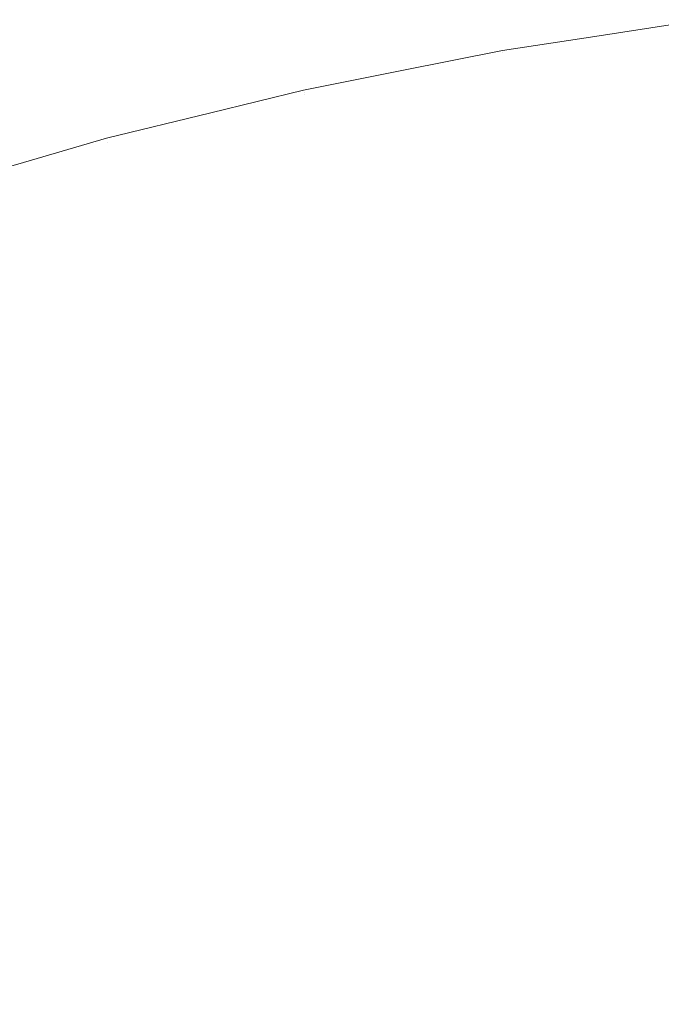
# Model space of a CAD drawing. Header units: centimetres. Extents: x -26.3 to 27.5, y 4.2 to 67.9.
# Tile 58 of 256: x -26.0143 to -26.0005, y 5.9782 to 5.9994. Entities that reach past the tile are written whole.
import ezdxf

# ---------------------------------------------------------------- set-up
doc = ezdxf.new("R2010")
doc.units = ezdxf.units.CM
doc.header["$LTSCALE"] = 2.54
doc.layers.add('Lucido design-1', color=7, linetype='Continuous')

# ---------------------------------------------------------------- blocks, each defined once
blk = doc.blocks.new('Gruppo-2-1')
at = {"color": 7, "linetype": 'Continuous', "lineweight": 9}
for points, invisible_edges in [([(-26.003894, 5.998646, -1111.111089), (-25.999584, 5.99931, -1111.111089), (-25.99959, 5.999356, -1111.114164), (-26.002011, 5.998984, -1111.114164)], 11), ([(-26.003894, 5.998646, -1147.211089), (-25.999584, 5.99931, -1147.211089), (-25.99959, 5.999356, -1147.214164), (-26.002011, 5.998984, -1147.214164)], 11), ([(-26.003857, 5.998436, -1111.106944), (-25.999556, 5.999098, -1111.106944), (-25.999584, 5.99931, -1111.111089), (-26.003894, 5.998646, -1111.111089)], 15), ([(-26.003857, 5.998436, -1147.206944), (-25.999556, 5.999098, -1147.206944), (-25.999584, 5.99931, -1147.211089), (-26.003894, 5.998646, -1147.211089)], 15), ([(-26.002011, 5.998984, -1111.714164), (-25.99959, 5.999356, -1111.714164), (-25.999578, 5.999262, -1111.718524), (-26.003886, 5.998599, -1111.718524)], 14), ([(-26.002011, 5.998984, -1147.814164), (-25.99959, 5.999356, -1147.814164), (-25.999578, 5.999262, -1147.818524), (-26.003886, 5.998599, -1147.818524)], 14), ([(-26.003886, 5.998599, -1111.718524), (-25.999578, 5.999262, -1111.718524), (-25.999543, 5.998998, -1111.722656), (-26.003839, 5.998337, -1111.722656)], 15), ([(-26.003886, 5.998599, -1147.818524), (-25.999578, 5.999262, -1147.818524), (-25.999543, 5.998998, -1147.822656), (-26.003839, 5.998337, -1147.822656)], 15), ([(-25.99959, 5.999356, -1111.714164), (-26.002011, 5.998984, -1111.714164), (-26.002011, 5.998984, -1111.114164), (-25.99959, 5.999356, -1111.114164)], 10), ([(-25.99959, 5.999356, -1147.814164), (-26.002011, 5.998984, -1147.814164), (-26.002011, 5.998984, -1147.214164), (-25.99959, 5.999356, -1147.214164)], 10), ([(-26.00379, 5.998056, -1111.102807), (-25.999506, 5.998715, -1111.102807), (-25.999556, 5.999098, -1111.106944), (-26.003857, 5.998436, -1111.106944)], 15), ([(-26.00379, 5.998056, -1147.202807), (-25.999506, 5.998715, -1147.202807), (-25.999556, 5.999098, -1147.206944), (-26.003857, 5.998436, -1147.206944)], 15), ([(-26.002011, 5.998984, -1111.114164), (-26.003902, 5.998693, -1111.114164), (-26.003894, 5.998646, -1111.111089)], 10), ([(-26.003902, 5.998693, -1111.114164), (-26.002011, 5.998984, -1111.114164), (-26.002011, 5.998984, -1111.714164), (-26.003902, 5.998693, -1111.714164)], 10), ([(-26.003886, 5.998599, -1111.718524), (-26.003902, 5.998693, -1111.714164), (-26.002011, 5.998984, -1111.714164)], 9), ([(-26.002011, 5.998984, -1147.214164), (-26.003902, 5.998693, -1147.214164), (-26.003894, 5.998646, -1147.211089)], 10), ([(-26.003902, 5.998693, -1147.214164), (-26.002011, 5.998984, -1147.214164), (-26.002011, 5.998984, -1147.814164), (-26.003902, 5.998693, -1147.814164)], 10), ([(-26.003886, 5.998599, -1147.818524), (-26.003902, 5.998693, -1147.814164), (-26.002011, 5.998984, -1147.814164)], 9), ([(-26.003839, 5.998337, -1111.722656), (-25.999543, 5.998998, -1111.722656), (-25.999486, 5.998565, -1111.726771), (-26.003764, 5.997907, -1111.726771)], 15), ([(-26.003839, 5.998337, -1147.822656), (-25.999543, 5.998998, -1147.822656), (-25.999486, 5.998565, -1147.826771), (-26.003764, 5.997907, -1147.826771)], 15), ([(-26.008171, 5.997795, -1111.111089), (-26.003894, 5.998646, -1111.111089), (-26.003902, 5.998693, -1111.114164), (-26.006108, 5.998254, -1111.114164)], 11), ([(-26.008171, 5.997795, -1147.211089), (-26.003894, 5.998646, -1147.211089), (-26.003902, 5.998693, -1147.214164), (-26.006108, 5.998254, -1147.214164)], 11), ([(-26.008125, 5.997587, -1111.106944), (-26.003857, 5.998436, -1111.106944), (-26.003894, 5.998646, -1111.111089), (-26.008171, 5.997795, -1111.111089)], 15), ([(-26.008125, 5.997587, -1147.206944), (-26.003857, 5.998436, -1147.206944), (-26.003894, 5.998646, -1147.211089), (-26.008171, 5.997795, -1147.211089)], 15), ([(-26.006108, 5.998254, -1111.714164), (-26.003902, 5.998693, -1111.714164), (-26.003886, 5.998599, -1111.718524), (-26.008161, 5.997749, -1111.718524)], 14), ([(-26.006108, 5.998254, -1147.814164), (-26.003902, 5.998693, -1147.814164), (-26.003886, 5.998599, -1147.818524), (-26.008161, 5.997749, -1147.818524)], 14), ([(-26.008161, 5.997749, -1111.718524), (-26.003886, 5.998599, -1111.718524), (-26.003839, 5.998337, -1111.722656), (-26.008103, 5.997489, -1111.722656)], 15), ([(-26.008161, 5.997749, -1147.818524), (-26.003886, 5.998599, -1147.818524), (-26.003839, 5.998337, -1147.822656), (-26.008103, 5.997489, -1147.822656)], 15), ([(-26.003902, 5.998693, -1111.714164), (-26.006108, 5.998254, -1111.714164), (-26.006108, 5.998254, -1111.114164), (-26.003902, 5.998693, -1111.114164)], 10), ([(-26.003902, 5.998693, -1147.814164), (-26.006108, 5.998254, -1147.814164), (-26.006108, 5.998254, -1147.214164), (-26.003902, 5.998693, -1147.214164)], 10), ([(-26.003693, 5.997506, -1111.098686), (-25.999433, 5.998162, -1111.098686), (-25.999506, 5.998715, -1111.102807), (-26.00379, 5.998056, -1111.102807)], 15), ([(-26.003693, 5.997506, -1147.198686), (-25.999433, 5.998162, -1147.198686), (-25.999506, 5.998715, -1147.202807), (-26.00379, 5.998056, -1147.202807)], 15), ([(-26.008041, 5.99721, -1111.102807), (-26.00379, 5.998056, -1111.102807), (-26.003857, 5.998436, -1111.106944), (-26.008125, 5.997587, -1111.106944)], 15), ([(-26.008041, 5.99721, -1147.202807), (-26.00379, 5.998056, -1147.202807), (-26.003857, 5.998436, -1147.206944), (-26.008125, 5.997587, -1147.206944)], 15), ([(-26.003764, 5.997907, -1111.726771), (-25.999486, 5.998565, -1111.726771), (-25.999407, 5.997965, -1111.73086), (-26.003658, 5.99731, -1111.73086)], 15), ([(-26.003764, 5.997907, -1147.826771), (-25.999486, 5.998565, -1147.826771), (-25.999407, 5.997965, -1147.83086), (-26.003658, 5.99731, -1147.83086)], 15), ([(-26.006108, 5.998254, -1111.114164), (-26.008181, 5.997842, -1111.114164), (-26.008171, 5.997795, -1111.111089)], 10), ([(-26.008181, 5.997842, -1111.114164), (-26.006108, 5.998254, -1111.114164), (-26.006108, 5.998254, -1111.714164), (-26.008181, 5.997842, -1111.714164)], 10), ([(-26.008161, 5.997749, -1111.718524), (-26.008181, 5.997842, -1111.714164), (-26.006108, 5.998254, -1111.714164)], 9), ([(-26.006108, 5.998254, -1147.214164), (-26.008181, 5.997842, -1147.214164), (-26.008171, 5.997795, -1147.211089)], 10), ([(-26.008181, 5.997842, -1147.214164), (-26.006108, 5.998254, -1147.214164), (-26.006108, 5.998254, -1147.814164), (-26.008181, 5.997842, -1147.814164)], 10), ([(-26.008161, 5.997749, -1147.818524), (-26.008181, 5.997842, -1147.814164), (-26.006108, 5.998254, -1147.814164)], 9), ([(-26.008103, 5.997489, -1111.722656), (-26.003839, 5.998337, -1111.722656), (-26.003764, 5.997907, -1111.726771), (-26.008009, 5.997063, -1111.726771)], 15), ([(-26.008103, 5.997489, -1147.822656), (-26.003839, 5.998337, -1147.822656), (-26.003764, 5.997907, -1147.826771), (-26.008009, 5.997063, -1147.826771)], 15), ([(-26.003566, 5.996788, -1111.094589), (-25.999337, 5.997438, -1111.094589), (-25.999433, 5.998162, -1111.098686), (-26.003693, 5.997506, -1111.098686)], 15), ([(-26.003566, 5.996788, -1147.194589), (-25.999337, 5.997438, -1147.194589), (-25.999433, 5.998162, -1147.198686), (-26.003693, 5.997506, -1147.198686)], 15), ([(-26.007921, 5.996665, -1111.098686), (-26.003693, 5.997506, -1111.098686), (-26.00379, 5.998056, -1111.102807), (-26.008041, 5.99721, -1111.102807)], 15), ([(-26.007921, 5.996665, -1147.198686), (-26.003693, 5.997506, -1147.198686), (-26.00379, 5.998056, -1147.202807), (-26.008041, 5.99721, -1147.202807)], 15), ([(-26.003658, 5.99731, -1111.73086), (-25.999407, 5.997965, -1111.73086), (-25.999306, 5.997198, -1111.734917), (-26.003524, 5.996549, -1111.734917)], 15), ([(-26.003658, 5.99731, -1147.83086), (-25.999407, 5.997965, -1147.83086), (-25.999306, 5.997198, -1147.834917), (-26.003524, 5.996549, -1147.834917)], 15), ([(-26.010174, 5.997354, -1111.114164), (-26.012419, 5.996805, -1111.114164), (-26.012407, 5.996759, -1111.111089), (-26.008171, 5.997795, -1111.111089)], 14), ([(-26.010174, 5.997354, -1147.214164), (-26.012419, 5.996805, -1147.214164), (-26.012407, 5.996759, -1147.211089), (-26.008171, 5.997795, -1147.211089)], 14), ([(-26.008161, 5.997749, -1111.718524), (-26.012395, 5.996713, -1111.718524), (-26.012419, 5.996805, -1111.714164), (-26.010174, 5.997354, -1111.714164)], 11), ([(-26.008161, 5.997749, -1147.818524), (-26.012395, 5.996713, -1147.818524), (-26.012419, 5.996805, -1147.814164), (-26.010174, 5.997354, -1147.814164)], 11), ([(-26.012352, 5.996552, -1111.106944), (-26.008125, 5.997587, -1111.106944), (-26.008171, 5.997795, -1111.111089), (-26.012407, 5.996759, -1111.111089)], 15), ([(-26.012352, 5.996552, -1147.206944), (-26.008125, 5.997587, -1147.206944), (-26.008171, 5.997795, -1147.211089), (-26.012407, 5.996759, -1147.211089)], 15), ([(-26.012395, 5.996713, -1111.718524), (-26.008161, 5.997749, -1111.718524), (-26.008103, 5.997489, -1111.722656), (-26.012326, 5.996456, -1111.722656)], 15), ([(-26.012395, 5.996713, -1147.818524), (-26.008161, 5.997749, -1147.818524), (-26.008103, 5.997489, -1147.822656), (-26.012326, 5.996456, -1147.822656)], 15), ([(-26.008171, 5.997795, -1111.111089), (-26.008181, 5.997842, -1111.114164), (-26.010174, 5.997354, -1111.114164)], 9), ([(-26.008181, 5.997842, -1111.714164), (-26.010174, 5.997354, -1111.714164), (-26.010174, 5.997354, -1111.114164), (-26.008181, 5.997842, -1111.114164)], 10), ([(-26.010174, 5.997354, -1111.714164), (-26.008181, 5.997842, -1111.714164), (-26.008161, 5.997749, -1111.718524)], 10), ([(-26.008171, 5.997795, -1147.211089), (-26.008181, 5.997842, -1147.214164), (-26.010174, 5.997354, -1147.214164)], 9), ([(-26.008181, 5.997842, -1147.814164), (-26.010174, 5.997354, -1147.814164), (-26.010174, 5.997354, -1147.214164), (-26.008181, 5.997842, -1147.214164)], 10), ([(-26.010174, 5.997354, -1147.814164), (-26.008181, 5.997842, -1147.814164), (-26.008161, 5.997749, -1147.818524)], 10), ([(-26.008009, 5.997063, -1111.726771), (-26.003764, 5.997907, -1111.726771), (-26.003658, 5.99731, -1111.73086), (-26.007878, 5.996471, -1111.73086)], 15), ([(-26.008009, 5.997063, -1147.826771), (-26.003764, 5.997907, -1147.826771), (-26.003658, 5.99731, -1147.83086), (-26.007878, 5.996471, -1147.83086)], 15), ([(-26.012252, 5.99618, -1111.102807), (-26.008041, 5.99721, -1111.102807), (-26.008125, 5.997587, -1111.106944), (-26.012352, 5.996552, -1111.106944)], 15), ([(-26.012252, 5.99618, -1147.202807), (-26.008041, 5.99721, -1147.202807), (-26.008125, 5.997587, -1147.206944), (-26.012352, 5.996552, -1147.206944)], 15), ([(-26.012419, 5.996805, -1111.114164), (-26.010174, 5.997354, -1111.114164), (-26.010174, 5.997354, -1111.714164), (-26.012419, 5.996805, -1111.714164)], 10), ([(-26.012419, 5.996805, -1147.214164), (-26.010174, 5.997354, -1147.214164), (-26.010174, 5.997354, -1147.814164), (-26.012419, 5.996805, -1147.814164)], 10), ([(-26.012326, 5.996456, -1111.722656), (-26.008103, 5.997489, -1111.722656), (-26.008009, 5.997063, -1111.726771), (-26.012213, 5.996034, -1111.726771)], 15), ([(-26.012326, 5.996456, -1147.822656), (-26.008103, 5.997489, -1147.822656), (-26.008009, 5.997063, -1147.826771), (-26.012213, 5.996034, -1147.826771)], 15), ([(-26.007763, 5.995953, -1111.094589), (-26.003566, 5.996788, -1111.094589), (-26.003693, 5.997506, -1111.098686), (-26.007921, 5.996665, -1111.098686)], 15), ([(-26.007763, 5.995953, -1147.194589), (-26.003566, 5.996788, -1147.194589), (-26.003693, 5.997506, -1147.198686), (-26.007921, 5.996665, -1147.198686)], 15), ([(-26.007878, 5.996471, -1111.73086), (-26.003658, 5.99731, -1111.73086), (-26.003524, 5.996549, -1111.734917), (-26.00771, 5.995716, -1111.734917)], 15), ([(-26.007878, 5.996471, -1147.83086), (-26.003658, 5.99731, -1147.83086), (-26.003524, 5.996549, -1147.834917), (-26.00771, 5.995716, -1147.834917)], 15), ([(-26.00341, 5.995901, -1111.090522), (-25.99922, 5.996546, -1111.090522), (-25.999337, 5.997438, -1111.094589), (-26.003566, 5.996788, -1111.094589)], 15), ([(-26.00341, 5.995901, -1147.190522), (-25.99922, 5.996546, -1147.190522), (-25.999337, 5.997438, -1147.194589), (-26.003566, 5.996788, -1147.194589)], 15), ([(-26.012107, 5.995641, -1111.098686), (-26.007921, 5.996665, -1111.098686), (-26.008041, 5.99721, -1111.102807), (-26.012252, 5.99618, -1111.102807)], 15), ([(-26.012107, 5.995641, -1147.198686), (-26.007921, 5.996665, -1147.198686), (-26.008041, 5.99721, -1147.202807), (-26.012252, 5.99618, -1147.202807)], 15), ([(-26.003524, 5.996549, -1111.734917), (-25.999306, 5.997198, -1111.734917), (-25.999183, 5.996266, -1111.738936), (-26.003361, 5.995623, -1111.738936)], 15), ([(-26.003524, 5.996549, -1147.834917), (-25.999306, 5.997198, -1147.834917), (-25.999183, 5.996266, -1147.838936), (-26.003361, 5.995623, -1147.838936)], 15), ([(-26.012213, 5.996034, -1111.726771), (-26.008009, 5.997063, -1111.726771), (-26.007878, 5.996471, -1111.73086), (-26.012056, 5.995449, -1111.73086)], 15), ([(-26.012213, 5.996034, -1147.826771), (-26.008009, 5.997063, -1147.826771), (-26.007878, 5.996471, -1147.83086), (-26.012056, 5.995449, -1147.83086)], 15), ([(-26.014203, 5.996285, -1111.114164), (-26.016608, 5.995584, -1111.114164), (-26.016594, 5.995539, -1111.111089), (-26.012407, 5.996759, -1111.111089)], 14), ([(-26.014203, 5.996285, -1147.214164), (-26.016608, 5.995584, -1147.214164), (-26.016594, 5.995539, -1147.211089), (-26.012407, 5.996759, -1147.211089)], 14), ([(-26.012395, 5.996713, -1111.718524), (-26.016579, 5.995493, -1111.718524), (-26.016608, 5.995584, -1111.714164), (-26.014203, 5.996285, -1111.714164)], 11), ([(-26.012395, 5.996713, -1147.818524), (-26.016579, 5.995493, -1147.818524), (-26.016608, 5.995584, -1147.814164), (-26.014203, 5.996285, -1147.814164)], 11), ([(-26.016529, 5.995335, -1111.106944), (-26.012352, 5.996552, -1111.106944), (-26.012407, 5.996759, -1111.111089), (-26.016594, 5.995539, -1111.111089)], 15), ([(-26.016529, 5.995335, -1147.206944), (-26.012352, 5.996552, -1147.206944), (-26.012407, 5.996759, -1147.211089), (-26.016594, 5.995539, -1147.211089)], 15), ([(-26.016579, 5.995493, -1111.718524), (-26.012395, 5.996713, -1111.718524), (-26.012326, 5.996456, -1111.722656), (-26.016499, 5.995239, -1111.722656)], 15), ([(-26.016579, 5.995493, -1147.818524), (-26.012395, 5.996713, -1147.818524), (-26.012326, 5.996456, -1147.822656), (-26.016499, 5.995239, -1147.822656)], 15), ([(-26.012407, 5.996759, -1111.111089), (-26.012419, 5.996805, -1111.114164), (-26.014203, 5.996285, -1111.114164)], 9), ([(-26.012419, 5.996805, -1111.714164), (-26.014203, 5.996285, -1111.714164), (-26.014203, 5.996285, -1111.114164), (-26.012419, 5.996805, -1111.114164)], 10), ([(-26.014203, 5.996285, -1111.714164), (-26.012419, 5.996805, -1111.714164), (-26.012395, 5.996713, -1111.718524)], 10), ([(-26.012407, 5.996759, -1147.211089), (-26.012419, 5.996805, -1147.214164), (-26.014203, 5.996285, -1147.214164)], 9), ([(-26.012419, 5.996805, -1147.814164), (-26.014203, 5.996285, -1147.814164), (-26.014203, 5.996285, -1147.214164), (-26.012419, 5.996805, -1147.214164)], 10), ([(-26.014203, 5.996285, -1147.814164), (-26.012419, 5.996805, -1147.814164), (-26.012395, 5.996713, -1147.818524)], 10), ([(-26.007568, 5.995074, -1111.090522), (-26.00341, 5.995901, -1111.090522), (-26.003566, 5.996788, -1111.094589), (-26.007763, 5.995953, -1111.094589)], 15), ([(-26.007568, 5.995074, -1147.190522), (-26.00341, 5.995901, -1147.190522), (-26.003566, 5.996788, -1147.194589), (-26.007763, 5.995953, -1147.194589)], 15), ([(-26.016413, 5.994967, -1111.102807), (-26.012252, 5.99618, -1111.102807), (-26.012352, 5.996552, -1111.106944), (-26.016529, 5.995335, -1111.106944)], 15), ([(-26.016413, 5.994967, -1147.202807), (-26.012252, 5.99618, -1147.202807), (-26.012352, 5.996552, -1147.206944), (-26.016529, 5.995335, -1147.206944)], 15), ([(-26.011919, 5.994936, -1111.094589), (-26.007763, 5.995953, -1111.094589), (-26.007921, 5.996665, -1111.098686), (-26.012107, 5.995641, -1111.098686)], 15), ([(-26.011919, 5.994936, -1147.194589), (-26.007763, 5.995953, -1147.194589), (-26.007921, 5.996665, -1147.198686), (-26.012107, 5.995641, -1147.198686)], 15), ([(-26.012056, 5.995449, -1111.73086), (-26.007878, 5.996471, -1111.73086), (-26.00771, 5.995716, -1111.734917), (-26.011856, 5.994702, -1111.734917)], 15), ([(-26.012056, 5.995449, -1147.83086), (-26.007878, 5.996471, -1147.83086), (-26.00771, 5.995716, -1147.834917), (-26.011856, 5.994702, -1147.834917)], 15), ([(-26.00771, 5.995716, -1111.734917), (-26.003524, 5.996549, -1111.734917), (-26.003361, 5.995623, -1111.738936), (-26.007507, 5.994799, -1111.738936)], 15), ([(-26.00771, 5.995716, -1147.834917), (-26.003524, 5.996549, -1147.834917), (-26.003361, 5.995623, -1147.838936), (-26.007507, 5.994799, -1147.838936)], 15), ([(-26.003224, 5.994847, -1111.086492), (-25.99908, 5.995485, -1111.086492), (-25.99922, 5.996546, -1111.090522), (-26.00341, 5.995901, -1111.090522)], 15), ([(-26.003224, 5.994847, -1147.186492), (-25.99908, 5.995485, -1147.186492), (-25.99922, 5.996546, -1147.190522), (-26.00341, 5.995901, -1147.190522)], 15), ([(-26.016608, 5.995584, -1111.114164), (-26.014203, 5.996285, -1111.114164), (-26.014203, 5.996285, -1111.714164), (-26.016608, 5.995584, -1111.714164)], 10), ([(-26.016608, 5.995584, -1147.214164), (-26.014203, 5.996285, -1147.214164), (-26.014203, 5.996285, -1147.814164), (-26.016608, 5.995584, -1147.814164)], 10), ([(-26.016499, 5.995239, -1111.722656), (-26.012326, 5.996456, -1111.722656), (-26.012213, 5.996034, -1111.726771), (-26.016368, 5.994823, -1111.726771)], 15), ([(-26.016499, 5.995239, -1147.822656), (-26.012326, 5.996456, -1147.822656), (-26.012213, 5.996034, -1147.826771), (-26.016368, 5.994823, -1147.826771)], 15), ([(-26.003361, 5.995623, -1111.738936), (-25.999183, 5.996266, -1111.738936), (-25.999039, 5.995172, -1111.742909), (-26.003169, 5.994537, -1111.742909)], 15), ([(-26.003361, 5.995623, -1147.838936), (-25.999183, 5.996266, -1147.838936), (-25.999039, 5.995172, -1147.842909), (-26.003169, 5.994537, -1147.842909)], 15), ([(-26.016246, 5.994434, -1111.098686), (-26.012107, 5.995641, -1111.098686), (-26.012252, 5.99618, -1111.102807), (-26.016413, 5.994967, -1111.102807)], 15), ([(-26.016246, 5.994434, -1147.198686), (-26.012107, 5.995641, -1147.198686), (-26.012252, 5.99618, -1147.202807), (-26.016413, 5.994967, -1147.202807)], 15), ([(-26.016368, 5.994823, -1111.726771), (-26.012213, 5.996034, -1111.726771), (-26.012056, 5.995449, -1111.73086), (-26.016186, 5.994245, -1111.73086)], 15), ([(-26.016368, 5.994823, -1147.826771), (-26.012213, 5.996034, -1147.826771), (-26.012056, 5.995449, -1147.83086), (-26.016186, 5.994245, -1147.83086)], 15), ([(-26.011686, 5.994066, -1111.090522), (-26.007568, 5.995074, -1111.090522), (-26.007763, 5.995953, -1111.094589), (-26.011919, 5.994936, -1111.094589)], 15), ([(-26.011686, 5.994066, -1147.190522), (-26.007568, 5.995074, -1147.190522), (-26.007763, 5.995953, -1147.194589), (-26.011919, 5.994936, -1147.194589)], 15), ([(-26.007336, 5.994029, -1111.086492), (-26.003224, 5.994847, -1111.086492), (-26.00341, 5.995901, -1111.090522), (-26.007568, 5.995074, -1111.090522)], 15), ([(-26.007336, 5.994029, -1147.186492), (-26.003224, 5.994847, -1147.186492), (-26.00341, 5.995901, -1147.190522), (-26.007568, 5.995074, -1147.190522)], 15), ([(-26.016026, 5.993739, -1111.094589), (-26.011919, 5.994936, -1111.094589), (-26.012107, 5.995641, -1111.098686), (-26.016246, 5.994434, -1111.098686)], 15), ([(-26.016026, 5.993739, -1147.194589), (-26.011919, 5.994936, -1147.194589), (-26.012107, 5.995641, -1147.198686), (-26.016246, 5.994434, -1147.198686)], 15), ([(-26.011856, 5.994702, -1111.734917), (-26.00771, 5.995716, -1111.734917), (-26.007507, 5.994799, -1111.738936), (-26.011613, 5.993794, -1111.738936)], 15), ([(-26.011856, 5.994702, -1147.834917), (-26.00771, 5.995716, -1147.834917), (-26.007507, 5.994799, -1147.838936), (-26.011613, 5.993794, -1147.838936)], 15), ([(-26.007507, 5.994799, -1111.738936), (-26.003361, 5.995623, -1111.738936), (-26.003169, 5.994537, -1111.742909), (-26.007268, 5.993721, -1111.742909)], 15), ([(-26.007507, 5.994799, -1147.838936), (-26.003361, 5.995623, -1147.838936), (-26.003169, 5.994537, -1147.842909), (-26.007268, 5.993721, -1147.842909)], 15), ([(-26.016186, 5.994245, -1111.73086), (-26.012056, 5.995449, -1111.73086), (-26.011856, 5.994702, -1111.734917), (-26.015953, 5.993507, -1111.734917)], 15), ([(-26.016186, 5.994245, -1147.83086), (-26.012056, 5.995449, -1147.83086), (-26.011856, 5.994702, -1147.834917), (-26.015953, 5.993507, -1147.834917)], 15), ([(-26.003009, 5.993628, -1111.082507), (-25.998919, 5.994258, -1111.082507), (-25.99908, 5.995485, -1111.086492), (-26.003224, 5.994847, -1111.086492)], 15), ([(-26.003009, 5.993628, -1147.182507), (-25.998919, 5.994258, -1147.182507), (-25.99908, 5.995485, -1147.186492), (-26.003224, 5.994847, -1147.186492)], 15), ([(-26.011409, 5.993033, -1111.086492), (-26.007336, 5.994029, -1111.086492), (-26.007568, 5.995074, -1111.090522), (-26.011686, 5.994066, -1111.090522)], 15), ([(-26.011409, 5.993033, -1147.186492), (-26.007336, 5.994029, -1147.186492), (-26.007568, 5.995074, -1147.190522), (-26.011686, 5.994066, -1147.190522)], 15), ([(-26.003169, 5.994537, -1111.742909), (-25.999039, 5.995172, -1111.742909), (-25.998874, 5.993918, -1111.746829), (-26.00295, 5.993291, -1111.746829)], 15), ([(-26.003169, 5.994537, -1147.842909), (-25.999039, 5.995172, -1147.842909), (-25.998874, 5.993918, -1147.846829), (-26.00295, 5.993291, -1147.846829)], 15), ([(-26.015755, 5.99288, -1111.090522), (-26.011686, 5.994066, -1111.090522), (-26.011919, 5.994936, -1111.094589), (-26.016026, 5.993739, -1111.094589)], 15), ([(-26.015755, 5.99288, -1147.190522), (-26.011686, 5.994066, -1147.190522), (-26.011919, 5.994936, -1147.194589), (-26.016026, 5.993739, -1147.194589)], 15), ([(-26.011613, 5.993794, -1111.738936), (-26.007507, 5.994799, -1111.738936), (-26.007268, 5.993721, -1111.742909), (-26.011327, 5.992728, -1111.742909)], 15), ([(-26.011613, 5.993794, -1147.838936), (-26.007507, 5.994799, -1147.838936), (-26.007268, 5.993721, -1147.842909), (-26.011327, 5.992728, -1147.842909)], 15), ([(-26.007068, 5.992821, -1111.082507), (-26.003009, 5.993628, -1111.082507), (-26.003224, 5.994847, -1111.086492), (-26.007336, 5.994029, -1111.086492)], 15), ([(-26.007068, 5.992821, -1147.182507), (-26.003009, 5.993628, -1147.182507), (-26.003224, 5.994847, -1147.186492), (-26.007336, 5.994029, -1147.186492)], 15), ([(-26.015953, 5.993507, -1111.734917), (-26.011856, 5.994702, -1111.734917), (-26.011613, 5.993794, -1111.738936), (-26.015671, 5.992611, -1111.738936)], 15), ([(-26.015953, 5.993507, -1147.834917), (-26.011856, 5.994702, -1147.834917), (-26.011613, 5.993794, -1147.838936), (-26.015671, 5.992611, -1147.838936)], 15), ([(-26.007268, 5.993721, -1111.742909), (-26.003169, 5.994537, -1111.742909), (-26.00295, 5.993291, -1111.746829), (-26.006994, 5.992486, -1111.746829)], 15), ([(-26.007268, 5.993721, -1147.842909), (-26.003169, 5.994537, -1147.842909), (-26.00295, 5.993291, -1147.846829), (-26.006994, 5.992486, -1147.846829)], 15), ([(-26.002765, 5.992245, -1111.078574), (-25.998735, 5.992865, -1111.078574), (-25.998919, 5.994258, -1111.082507), (-26.003009, 5.993628, -1111.082507)], 15), ([(-26.002765, 5.992245, -1147.178574), (-25.998735, 5.992865, -1147.178574), (-25.998919, 5.994258, -1147.182507), (-26.003009, 5.993628, -1147.182507)], 15), ([(-26.015434, 5.99186, -1111.086492), (-26.011409, 5.993033, -1111.086492), (-26.011686, 5.994066, -1111.090522), (-26.015755, 5.99288, -1111.090522)], 15), ([(-26.015434, 5.99186, -1147.186492), (-26.011409, 5.993033, -1147.186492), (-26.011686, 5.994066, -1147.190522), (-26.015755, 5.99288, -1147.190522)], 15), ([(-26.011088, 5.991837, -1111.082507), (-26.007068, 5.992821, -1111.082507), (-26.007336, 5.994029, -1111.086492), (-26.011409, 5.993033, -1111.086492)], 15), ([(-26.011088, 5.991837, -1147.182507), (-26.007068, 5.992821, -1147.182507), (-26.007336, 5.994029, -1147.186492), (-26.011409, 5.993033, -1147.186492)], 15), ([(-26.00295, 5.993291, -1111.746829), (-25.998874, 5.993918, -1111.746829), (-25.998688, 5.992506, -1111.750691), (-26.002702, 5.991888, -1111.750691)], 15), ([(-26.00295, 5.993291, -1147.846829), (-25.998874, 5.993918, -1147.846829), (-25.998688, 5.992506, -1147.850691), (-26.002702, 5.991888, -1147.850691)], 15), ([(-26.015671, 5.992611, -1111.738936), (-26.011613, 5.993794, -1111.738936), (-26.011327, 5.992728, -1111.742909), (-26.015339, 5.991559, -1111.742909)], 15), ([(-26.015671, 5.992611, -1147.838936), (-26.011613, 5.993794, -1147.838936), (-26.011327, 5.992728, -1147.842909), (-26.015339, 5.991559, -1147.842909)], 15), ([(-26.011327, 5.992728, -1111.742909), (-26.007268, 5.993721, -1111.742909), (-26.006994, 5.992486, -1111.746829), (-26.011, 5.991506, -1111.746829)], 15), ([(-26.011327, 5.992728, -1147.842909), (-26.007268, 5.993721, -1147.842909), (-26.006994, 5.992486, -1147.846829), (-26.011, 5.991506, -1147.846829)], 15), ([(-26.006764, 5.991449, -1111.078574), (-26.002765, 5.992245, -1111.078574), (-26.003009, 5.993628, -1111.082507), (-26.007068, 5.992821, -1111.082507)], 15), ([(-26.006764, 5.991449, -1147.178574), (-26.002765, 5.992245, -1147.178574), (-26.003009, 5.993628, -1147.182507), (-26.007068, 5.992821, -1147.182507)], 15), ([(-26.006994, 5.992486, -1111.746829), (-26.00295, 5.993291, -1111.746829), (-26.002702, 5.991888, -1111.750691), (-26.006686, 5.991096, -1111.750691)], 15), ([(-26.006994, 5.992486, -1147.846829), (-26.00295, 5.993291, -1147.846829), (-26.002702, 5.991888, -1147.850691), (-26.006686, 5.991096, -1147.850691)], 15), ([(-26.015061, 5.990679, -1111.082507), (-26.011088, 5.991837, -1111.082507), (-26.011409, 5.993033, -1111.086492), (-26.015434, 5.99186, -1111.086492)], 15), ([(-26.015061, 5.990679, -1147.182507), (-26.011088, 5.991837, -1147.182507), (-26.011409, 5.993033, -1147.186492), (-26.015434, 5.99186, -1147.186492)], 15), ([(-26.002493, 5.990699, -1111.074699), (-25.998531, 5.991309, -1111.074699), (-25.998735, 5.992865, -1111.078574), (-26.002765, 5.992245, -1111.078574)], 15), ([(-26.002493, 5.990699, -1147.174699), (-25.998531, 5.991309, -1147.174699), (-25.998735, 5.992865, -1147.178574), (-26.002765, 5.992245, -1147.178574)], 15), ([(-26.015339, 5.991559, -1111.742909), (-26.011327, 5.992728, -1111.742909), (-26.011, 5.991506, -1111.746829), (-26.014958, 5.990352, -1111.746829)], 15), ([(-26.015339, 5.991559, -1147.842909), (-26.011327, 5.992728, -1147.842909), (-26.011, 5.991506, -1147.846829), (-26.014958, 5.990352, -1147.846829)], 15), ([(-26.010725, 5.99048, -1111.078574), (-26.006764, 5.991449, -1111.078574), (-26.007068, 5.992821, -1111.082507), (-26.011088, 5.991837, -1111.082507)], 15), ([(-26.010725, 5.99048, -1147.178574), (-26.006764, 5.991449, -1147.178574), (-26.007068, 5.992821, -1147.182507), (-26.011088, 5.991837, -1147.182507)], 15), ([(-26.011, 5.991506, -1111.746829), (-26.006994, 5.992486, -1111.746829), (-26.006686, 5.991096, -1111.750691), (-26.010631, 5.99013, -1111.750691)], 15), ([(-26.011, 5.991506, -1147.846829), (-26.006994, 5.992486, -1147.846829), (-26.006686, 5.991096, -1147.850691), (-26.010631, 5.99013, -1147.850691)], 15), ([(-26.002702, 5.991888, -1111.750691), (-25.998688, 5.992506, -1111.750691), (-25.998482, 5.990939, -1111.754488), (-26.002428, 5.990331, -1111.754488)], 15), ([(-26.002702, 5.991888, -1147.850691), (-25.998688, 5.992506, -1147.850691), (-25.998482, 5.990939, -1147.854488), (-26.002428, 5.990331, -1147.854488)], 15), ([(-26.006425, 5.989917, -1111.074699), (-26.002493, 5.990699, -1111.074699), (-26.002765, 5.992245, -1111.078574), (-26.006764, 5.991449, -1111.078574)], 15), ([(-26.006425, 5.989917, -1147.174699), (-26.002493, 5.990699, -1147.174699), (-26.002765, 5.992245, -1147.178574), (-26.006764, 5.991449, -1147.178574)], 15), ([(-26.014639, 5.989339, -1111.078574), (-26.010725, 5.99048, -1111.078574), (-26.011088, 5.991837, -1111.082507), (-26.015061, 5.990679, -1111.082507)], 15), ([(-26.014639, 5.989339, -1147.178574), (-26.010725, 5.99048, -1147.178574), (-26.011088, 5.991837, -1147.182507), (-26.015061, 5.990679, -1147.182507)], 15), ([(-26.006686, 5.991096, -1111.750691), (-26.002702, 5.991888, -1111.750691), (-26.002428, 5.990331, -1111.754488), (-26.006344, 5.989552, -1111.754488)], 15), ([(-26.006686, 5.991096, -1147.850691), (-26.002702, 5.991888, -1147.850691), (-26.002428, 5.990331, -1147.854488), (-26.006344, 5.989552, -1147.854488)], 15), ([(-26.014958, 5.990352, -1111.746829), (-26.011, 5.991506, -1111.746829), (-26.010631, 5.99013, -1111.750691), (-26.01453, 5.988994, -1111.750691)], 15), ([(-26.014958, 5.990352, -1147.846829), (-26.011, 5.991506, -1147.846829), (-26.010631, 5.99013, -1147.850691), (-26.01453, 5.988994, -1147.850691)], 15), ([(-26.010318, 5.988964, -1111.074699), (-26.006425, 5.989917, -1111.074699), (-26.006764, 5.991449, -1111.078574), (-26.010725, 5.99048, -1111.078574)], 15), ([(-26.010318, 5.988964, -1147.174699), (-26.006425, 5.989917, -1147.174699), (-26.006764, 5.991449, -1147.178574), (-26.010725, 5.99048, -1147.178574)], 15), ([(-26.002192, 5.988994, -1111.07089), (-25.998305, 5.989592, -1111.07089), (-25.998531, 5.991309, -1111.074699), (-26.002493, 5.990699, -1111.074699)], 15), ([(-26.002192, 5.988994, -1147.17089), (-25.998305, 5.989592, -1147.17089), (-25.998531, 5.991309, -1147.174699), (-26.002493, 5.990699, -1147.174699)], 15), ([(-26.010631, 5.99013, -1111.750691), (-26.006686, 5.991096, -1111.750691), (-26.006344, 5.989552, -1111.754488), (-26.010222, 5.988603, -1111.754488)], 15), ([(-26.010631, 5.99013, -1147.850691), (-26.006686, 5.991096, -1147.850691), (-26.006344, 5.989552, -1147.854488), (-26.010222, 5.988603, -1147.854488)], 15), ([(-26.002428, 5.990331, -1111.754488), (-25.998482, 5.990939, -1111.754488), (-25.998255, 5.98922, -1111.758213), (-26.002127, 5.988624, -1111.758213)], 15), ([(-26.002428, 5.990331, -1147.854488), (-25.998482, 5.990939, -1147.854488), (-25.998255, 5.98922, -1147.858213), (-26.002127, 5.988624, -1147.858213)], 15), ([(-26.00605, 5.988227, -1111.07089), (-26.002192, 5.988994, -1111.07089), (-26.002493, 5.990699, -1111.074699), (-26.006425, 5.989917, -1111.074699)], 15), ([(-26.00605, 5.988227, -1147.17089), (-26.002192, 5.988994, -1147.17089), (-26.002493, 5.990699, -1147.174699), (-26.006425, 5.989917, -1147.174699)], 15), ([(-26.014167, 5.987843, -1111.074699), (-26.010318, 5.988964, -1111.074699), (-26.010725, 5.99048, -1111.078574), (-26.014639, 5.989339, -1111.078574)], 15), ([(-26.014167, 5.987843, -1147.174699), (-26.010318, 5.988964, -1147.174699), (-26.010725, 5.99048, -1147.178574), (-26.014639, 5.989339, -1147.178574)], 15), ([(-26.006344, 5.989552, -1111.754488), (-26.002428, 5.990331, -1111.754488), (-26.002127, 5.988624, -1111.758213), (-26.005968, 5.98786, -1111.758213)], 15), ([(-26.006344, 5.989552, -1147.854488), (-26.002428, 5.990331, -1147.854488), (-26.002127, 5.988624, -1147.858213), (-26.005968, 5.98786, -1147.858213)], 15), ([(-26.01453, 5.988994, -1111.750691), (-26.010631, 5.99013, -1111.750691), (-26.010222, 5.988603, -1111.754488), (-26.014055, 5.987486, -1111.754488)], 15), ([(-26.01453, 5.988994, -1147.850691), (-26.010631, 5.99013, -1147.850691), (-26.010222, 5.988603, -1147.854488), (-26.014055, 5.987486, -1147.854488)], 15), ([(-26.00987, 5.987292, -1111.07089), (-26.00605, 5.988227, -1111.07089), (-26.006425, 5.989917, -1111.074699), (-26.010318, 5.988964, -1111.074699)], 15), ([(-26.00987, 5.987292, -1147.17089), (-26.00605, 5.988227, -1147.17089), (-26.006425, 5.989917, -1147.174699), (-26.010318, 5.988964, -1147.174699)], 15), ([(-26.010222, 5.988603, -1111.754488), (-26.006344, 5.989552, -1111.754488), (-26.005968, 5.98786, -1111.758213), (-26.009773, 5.986929, -1111.758213)], 15), ([(-26.010222, 5.988603, -1147.854488), (-26.006344, 5.989552, -1147.854488), (-26.005968, 5.98786, -1147.858213), (-26.009773, 5.986929, -1147.858213)], 15), ([(-26.001864, 5.987132, -1111.067152), (-25.998058, 5.987717, -1111.067152), (-25.998305, 5.989592, -1111.07089), (-26.002192, 5.988994, -1111.07089)], 15), ([(-26.001864, 5.987132, -1147.167152), (-25.998058, 5.987717, -1147.167152), (-25.998305, 5.989592, -1147.17089), (-26.002192, 5.988994, -1147.17089)], 15), ([(-26.017963, 5.986554, -1111.074699), (-26.014167, 5.987843, -1111.074699), (-26.014639, 5.989339, -1111.078574), (-26.0185, 5.988028, -1111.078574)], 15), ([(-26.017963, 5.986554, -1147.174699), (-26.014167, 5.987843, -1147.174699), (-26.014639, 5.989339, -1147.178574), (-26.0185, 5.988028, -1147.178574)], 15), ([(-26.002127, 5.988624, -1111.758213), (-25.998255, 5.98922, -1111.758213), (-25.99801, 5.987352, -1111.761861), (-26.0018, 5.986769, -1111.761861)], 15), ([(-26.002127, 5.988624, -1147.858213), (-25.998255, 5.98922, -1147.858213), (-25.99801, 5.987352, -1147.861861), (-26.0018, 5.986769, -1147.861861)], 15), ([(-26.018376, 5.987688, -1111.750691), (-26.01453, 5.988994, -1111.750691), (-26.014055, 5.987486, -1111.754488), (-26.017835, 5.986203, -1111.754488)], 15), ([(-26.018376, 5.987688, -1147.850691), (-26.01453, 5.988994, -1147.850691), (-26.014055, 5.987486, -1147.854488), (-26.017835, 5.986203, -1147.854488)], 15), ([(-26.013647, 5.986191, -1111.07089), (-26.00987, 5.987292, -1111.07089), (-26.010318, 5.988964, -1111.074699), (-26.014167, 5.987843, -1111.074699)], 15), ([(-26.013647, 5.986191, -1147.17089), (-26.00987, 5.987292, -1147.17089), (-26.010318, 5.988964, -1147.174699), (-26.014167, 5.987843, -1147.174699)], 15), ([(-26.00564, 5.98638, -1111.067152), (-26.001864, 5.987132, -1111.067152), (-26.002192, 5.988994, -1111.07089), (-26.00605, 5.988227, -1111.07089)], 15), ([(-26.00564, 5.98638, -1147.167152), (-26.001864, 5.987132, -1147.167152), (-26.002192, 5.988994, -1147.17089), (-26.00605, 5.988227, -1147.17089)], 15), ([(-26.005968, 5.98786, -1111.758213), (-26.002127, 5.988624, -1111.758213), (-26.0018, 5.986769, -1111.761861), (-26.005561, 5.986021, -1111.761861)], 15), ([(-26.005968, 5.98786, -1147.858213), (-26.002127, 5.988624, -1147.858213), (-26.0018, 5.986769, -1147.861861), (-26.005561, 5.986021, -1147.861861)], 15), ([(-26.014055, 5.987486, -1111.754488), (-26.010222, 5.988603, -1111.754488), (-26.009773, 5.986929, -1111.758213), (-26.013533, 5.985833, -1111.758213)], 15), ([(-26.014055, 5.987486, -1147.854488), (-26.010222, 5.988603, -1147.854488), (-26.009773, 5.986929, -1147.858213), (-26.013533, 5.985833, -1147.858213)], 15), ([(-26.009381, 5.985465, -1111.067152), (-26.00564, 5.98638, -1111.067152), (-26.00605, 5.988227, -1111.07089), (-26.00987, 5.987292, -1111.07089)], 15), ([(-26.009381, 5.985465, -1147.167152), (-26.00564, 5.98638, -1147.167152), (-26.00605, 5.988227, -1147.17089), (-26.00987, 5.987292, -1147.17089)], 15), ([(-26.017371, 5.984927, -1111.07089), (-26.013647, 5.986191, -1111.07089), (-26.014167, 5.987843, -1111.074699), (-26.017963, 5.986554, -1111.074699)], 15), ([(-26.017371, 5.984927, -1147.17089), (-26.013647, 5.986191, -1147.17089), (-26.014167, 5.987843, -1147.174699), (-26.017963, 5.986554, -1147.174699)], 15), ([(-26.009773, 5.986929, -1111.758213), (-26.005968, 5.98786, -1111.758213), (-26.005561, 5.986021, -1111.761861), (-26.009286, 5.985109, -1111.761861)], 15), ([(-26.009773, 5.986929, -1147.858213), (-26.005968, 5.98786, -1147.858213), (-26.005561, 5.986021, -1147.861861), (-26.009286, 5.985109, -1147.861861)], 15), ([(-26.001508, 5.985115, -1111.063494), (-25.99779, 5.985687, -1111.063494), (-25.998058, 5.987717, -1111.067152), (-26.001864, 5.987132, -1111.067152)], 15), ([(-26.001508, 5.985115, -1147.163494), (-25.99779, 5.985687, -1147.163494), (-25.998058, 5.987717, -1147.167152), (-26.001864, 5.987132, -1147.167152)], 15), ([(-26.017835, 5.986203, -1111.754488), (-26.014055, 5.987486, -1111.754488), (-26.013533, 5.985833, -1111.758213), (-26.017243, 5.984574, -1111.758213)], 15), ([(-26.017835, 5.986203, -1147.854488), (-26.014055, 5.987486, -1147.854488), (-26.013533, 5.985833, -1147.858213), (-26.017243, 5.984574, -1147.858213)], 15), ([(-26.0018, 5.986769, -1111.761861), (-25.99801, 5.987352, -1111.761861), (-25.997745, 5.98534, -1111.765425), (-26.001447, 5.98477, -1111.765425)], 15), ([(-26.0018, 5.986769, -1147.861861), (-25.99801, 5.987352, -1147.861861), (-25.997745, 5.98534, -1147.865425), (-26.001447, 5.98477, -1147.865425)], 15), ([(-26.013078, 5.984388, -1111.067152), (-26.009381, 5.985465, -1111.067152), (-26.00987, 5.987292, -1111.07089), (-26.013647, 5.986191, -1111.07089)], 15), ([(-26.013078, 5.984388, -1147.167152), (-26.009381, 5.985465, -1147.167152), (-26.00987, 5.987292, -1147.17089), (-26.013647, 5.986191, -1147.17089)], 15), ([(-26.013533, 5.985833, -1111.758213), (-26.009773, 5.986929, -1111.758213), (-26.009286, 5.985109, -1111.761861), (-26.012967, 5.984036, -1111.761861)], 15), ([(-26.013533, 5.985833, -1147.858213), (-26.009773, 5.986929, -1147.858213), (-26.009286, 5.985109, -1147.861861), (-26.012967, 5.984036, -1147.861861)], 15), ([(-26.005197, 5.984381, -1111.063494), (-26.001508, 5.985115, -1111.063494), (-26.001864, 5.987132, -1111.067152), (-26.00564, 5.98638, -1111.067152)], 15), ([(-26.005197, 5.984381, -1147.163494), (-26.001508, 5.985115, -1147.163494), (-26.001864, 5.987132, -1147.167152), (-26.00564, 5.98638, -1147.167152)], 15), ([(-26.005561, 5.986021, -1111.761861), (-26.0018, 5.986769, -1111.761861), (-26.001447, 5.98477, -1111.765425), (-26.005121, 5.984039, -1111.765425)], 15), ([(-26.005561, 5.986021, -1147.861861), (-26.0018, 5.986769, -1147.861861), (-26.001447, 5.98477, -1147.865425), (-26.005121, 5.984039, -1147.865425)], 15), ([(-26.008851, 5.983487, -1111.063494), (-26.005197, 5.984381, -1111.063494), (-26.00564, 5.98638, -1111.067152), (-26.009381, 5.985465, -1111.067152)], 15), ([(-26.008851, 5.983487, -1147.163494), (-26.005197, 5.984381, -1147.163494), (-26.00564, 5.98638, -1147.167152), (-26.009381, 5.985465, -1147.167152)], 15), ([(-26.016724, 5.98315, -1111.067152), (-26.013078, 5.984388, -1111.067152), (-26.013647, 5.986191, -1111.07089), (-26.017371, 5.984927, -1111.07089)], 15), ([(-26.016724, 5.98315, -1147.167152), (-26.013078, 5.984388, -1147.167152), (-26.013647, 5.986191, -1147.17089), (-26.017371, 5.984927, -1147.17089)], 15), ([(-26.009286, 5.985109, -1111.761861), (-26.005561, 5.986021, -1111.761861), (-26.005121, 5.984039, -1111.765425), (-26.00876, 5.983148, -1111.765425)], 15), ([(-26.009286, 5.985109, -1147.861861), (-26.005561, 5.986021, -1147.861861), (-26.005121, 5.984039, -1147.865425), (-26.00876, 5.983148, -1147.865425)], 15), ([(-26.017243, 5.984574, -1111.758213), (-26.013533, 5.985833, -1111.758213), (-26.012967, 5.984036, -1111.761861), (-26.016598, 5.982804, -1111.761861)], 15), ([(-26.017243, 5.984574, -1147.858213), (-26.013533, 5.985833, -1147.858213), (-26.012967, 5.984036, -1147.861861), (-26.016598, 5.982804, -1147.861861)], 15), ([(-26.001126, 5.982946, -1111.059922), (-25.997503, 5.983504, -1111.059922), (-25.99779, 5.985687, -1111.063494), (-26.001508, 5.985115, -1111.063494)], 15), ([(-26.001126, 5.982946, -1147.159922), (-25.997503, 5.983504, -1147.159922), (-25.99779, 5.985687, -1147.163494), (-26.001508, 5.985115, -1147.163494)], 15), ([(-26.012462, 5.982434, -1111.063494), (-26.008851, 5.983487, -1111.063494), (-26.009381, 5.985465, -1111.067152), (-26.013078, 5.984388, -1111.067152)], 15), ([(-26.012462, 5.982434, -1147.163494), (-26.008851, 5.983487, -1147.163494), (-26.009381, 5.985465, -1147.167152), (-26.013078, 5.984388, -1147.167152)], 15), ([(-26.001447, 5.98477, -1111.765425), (-25.997745, 5.98534, -1111.765425), (-25.997461, 5.983186, -1111.7689), (-26.00107, 5.98263, -1111.7689)], 15), ([(-26.001447, 5.98477, -1147.865425), (-25.997745, 5.98534, -1147.865425), (-25.997461, 5.983186, -1147.8689), (-26.00107, 5.98263, -1147.8689)], 15), ([(-26.012967, 5.984036, -1111.761861), (-26.009286, 5.985109, -1111.761861), (-26.00876, 5.983148, -1111.765425), (-26.012357, 5.9821, -1111.765425)], 15), ([(-26.012967, 5.984036, -1147.861861), (-26.009286, 5.985109, -1147.861861), (-26.00876, 5.983148, -1147.865425), (-26.012357, 5.9821, -1147.865425)], 15), ([(-26.004721, 5.982231, -1111.059922), (-26.001126, 5.982946, -1111.059922), (-26.001508, 5.985115, -1111.063494), (-26.005197, 5.984381, -1111.063494)], 15), ([(-26.004721, 5.982231, -1147.159922), (-26.001126, 5.982946, -1147.159922), (-26.001508, 5.985115, -1147.163494), (-26.005197, 5.984381, -1147.163494)], 15), ([(-26.005121, 5.984039, -1111.765425), (-26.001447, 5.98477, -1111.765425), (-26.00107, 5.98263, -1111.7689), (-26.004651, 5.981918, -1111.7689)], 15), ([(-26.005121, 5.984039, -1147.865425), (-26.001447, 5.98477, -1147.865425), (-26.00107, 5.98263, -1147.8689), (-26.004651, 5.981918, -1147.8689)], 15), ([(-26.016024, 5.981225, -1111.063494), (-26.012462, 5.982434, -1111.063494), (-26.013078, 5.984388, -1111.067152), (-26.016724, 5.98315, -1111.067152)], 15), ([(-26.016024, 5.981225, -1147.163494), (-26.012462, 5.982434, -1147.163494), (-26.013078, 5.984388, -1147.167152), (-26.016724, 5.98315, -1147.167152)], 15), ([(-26.008281, 5.98136, -1111.059922), (-26.004721, 5.982231, -1111.059922), (-26.005197, 5.984381, -1111.063494), (-26.008851, 5.983487, -1111.063494)], 15), ([(-26.008281, 5.98136, -1147.159922), (-26.004721, 5.982231, -1147.159922), (-26.005197, 5.984381, -1147.163494), (-26.008851, 5.983487, -1147.163494)], 15), ([(-26.016598, 5.982804, -1111.761861), (-26.012967, 5.984036, -1111.761861), (-26.012357, 5.9821, -1111.765425), (-26.015904, 5.980896, -1111.765425)], 15), ([(-26.016598, 5.982804, -1147.861861), (-26.012967, 5.984036, -1147.861861), (-26.012357, 5.9821, -1147.865425), (-26.015904, 5.980896, -1147.865425)], 15), ([(-26.00876, 5.983148, -1111.765425), (-26.005121, 5.984039, -1111.765425), (-26.004651, 5.981918, -1111.7689), (-26.008198, 5.98105, -1111.7689)], 15), ([(-26.00876, 5.983148, -1147.865425), (-26.005121, 5.984039, -1147.865425), (-26.004651, 5.981918, -1147.8689), (-26.008198, 5.98105, -1147.8689)], 15), ([(-26.0118, 5.980334, -1111.059922), (-26.008281, 5.98136, -1111.059922), (-26.008851, 5.983487, -1111.063494), (-26.012462, 5.982434, -1111.063494)], 15), ([(-26.0118, 5.980334, -1147.159922), (-26.008281, 5.98136, -1147.159922), (-26.008851, 5.983487, -1147.163494), (-26.012462, 5.982434, -1147.163494)], 15), ([(-26.000717, 5.98063, -1111.056442), (-25.997196, 5.981172, -1111.056442), (-25.997503, 5.983504, -1111.059922), (-26.001126, 5.982946, -1111.059922)], 15), ([(-26.000717, 5.98063, -1147.156442), (-25.997196, 5.981172, -1147.156442), (-25.997503, 5.983504, -1147.159922), (-26.001126, 5.982946, -1147.159922)], 15), ([(-26.012357, 5.9821, -1111.765425), (-26.00876, 5.983148, -1111.765425), (-26.008198, 5.98105, -1111.7689), (-26.011703, 5.980028, -1111.7689)], 15), ([(-26.012357, 5.9821, -1147.865425), (-26.00876, 5.983148, -1147.865425), (-26.008198, 5.98105, -1147.8689), (-26.011703, 5.980028, -1147.8689)], 15), ([(-26.00107, 5.98263, -1111.7689), (-25.997461, 5.983186, -1111.7689), (-25.997159, 5.980895, -1111.77228), (-26.000669, 5.980355, -1111.77228)], 15), ([(-26.00107, 5.98263, -1147.8689), (-25.997461, 5.983186, -1147.8689), (-25.997159, 5.980895, -1147.87228), (-26.000669, 5.980355, -1147.87228)], 15), ([(-26.004212, 5.979935, -1111.056442), (-26.000717, 5.98063, -1111.056442), (-26.001126, 5.982946, -1111.059922), (-26.004721, 5.982231, -1111.059922)], 15), ([(-26.004212, 5.979935, -1147.156442), (-26.000717, 5.98063, -1147.156442), (-26.001126, 5.982946, -1147.159922), (-26.004721, 5.982231, -1147.159922)], 15), ([(-26.004651, 5.981918, -1111.7689), (-26.00107, 5.98263, -1111.7689), (-26.000669, 5.980355, -1111.77228), (-26.004151, 5.979662, -1111.77228)], 15), ([(-26.004651, 5.981918, -1147.8689), (-26.00107, 5.98263, -1147.8689), (-26.000669, 5.980355, -1147.87228), (-26.004151, 5.979662, -1147.87228)], 15), ([(-26.015271, 5.979156, -1111.059922), (-26.0118, 5.980334, -1111.059922), (-26.012462, 5.982434, -1111.063494), (-26.016024, 5.981225, -1111.063494)], 15), ([(-26.015271, 5.979156, -1147.159922), (-26.0118, 5.980334, -1147.159922), (-26.012462, 5.982434, -1147.163494), (-26.016024, 5.981225, -1147.163494)], 15), ([(-26.015904, 5.980896, -1111.765425), (-26.012357, 5.9821, -1111.765425), (-26.011703, 5.980028, -1111.7689), (-26.015161, 5.978855, -1111.7689)], 15), ([(-26.015904, 5.980896, -1147.865425), (-26.012357, 5.9821, -1147.865425), (-26.011703, 5.980028, -1147.8689), (-26.015161, 5.978855, -1147.8689)], 15), ([(-26.007672, 5.979088, -1111.056442), (-26.004212, 5.979935, -1111.056442), (-26.004721, 5.982231, -1111.059922), (-26.008281, 5.98136, -1111.059922)], 15), ([(-26.007672, 5.979088, -1147.156442), (-26.004212, 5.979935, -1147.156442), (-26.004721, 5.982231, -1147.159922), (-26.008281, 5.98136, -1147.159922)], 15), ([(-26.008198, 5.98105, -1111.7689), (-26.004651, 5.981918, -1111.7689), (-26.004151, 5.979662, -1111.77228), (-26.0076, 5.978818, -1111.77228)], 15), ([(-26.008198, 5.98105, -1147.8689), (-26.004651, 5.981918, -1147.8689), (-26.004151, 5.979662, -1147.87228), (-26.0076, 5.978818, -1147.87228)], 15), ([(-26.011093, 5.978091, -1111.056442), (-26.007672, 5.979088, -1111.056442), (-26.008281, 5.98136, -1111.059922), (-26.0118, 5.980334, -1111.059922)], 15), ([(-26.011093, 5.978091, -1147.156442), (-26.007672, 5.979088, -1147.156442), (-26.008281, 5.98136, -1147.159922), (-26.0118, 5.980334, -1147.159922)], 15), ([(-26.011703, 5.980028, -1111.7689), (-26.008198, 5.98105, -1111.7689), (-26.0076, 5.978818, -1111.77228), (-26.011009, 5.977825, -1111.77228)], 15), ([(-26.011703, 5.980028, -1147.8689), (-26.008198, 5.98105, -1147.8689), (-26.0076, 5.978818, -1147.87228), (-26.011009, 5.977825, -1147.87228)], 15), ([(-26.000283, 5.978169, -1111.05306), (-25.99687, 5.978695, -1111.05306), (-25.997196, 5.981172, -1111.056442), (-26.000717, 5.98063, -1111.056442)], 15), ([(-26.000283, 5.978169, -1147.15306), (-25.99687, 5.978695, -1147.15306), (-25.997196, 5.981172, -1147.156442), (-26.000717, 5.98063, -1147.156442)], 15), ([(-26.000669, 5.980355, -1111.77228), (-25.997159, 5.980895, -1111.77228), (-25.99684, 5.978471, -1111.77556), (-26.000244, 5.977947, -1111.77556)], 15), ([(-26.000669, 5.980355, -1147.87228), (-25.997159, 5.980895, -1147.87228), (-25.99684, 5.978471, -1147.87556), (-26.000244, 5.977947, -1147.87556)], 15), ([(-26.003671, 5.977496, -1111.05306), (-26.000283, 5.978169, -1111.05306), (-26.000717, 5.98063, -1111.056442), (-26.004212, 5.979935, -1111.056442)], 15), ([(-26.003671, 5.977496, -1147.15306), (-26.000283, 5.978169, -1147.15306), (-26.000717, 5.98063, -1147.156442), (-26.004212, 5.979935, -1147.156442)], 15), ([(-26.014466, 5.976946, -1111.056442), (-26.011093, 5.978091, -1111.056442), (-26.0118, 5.980334, -1111.059922), (-26.015271, 5.979156, -1111.059922)], 15), ([(-26.014466, 5.976946, -1147.156442), (-26.011093, 5.978091, -1147.156442), (-26.0118, 5.980334, -1147.159922), (-26.015271, 5.979156, -1147.159922)], 15), ([(-26.004151, 5.979662, -1111.77228), (-26.000669, 5.980355, -1111.77228), (-26.000244, 5.977947, -1111.77556), (-26.003622, 5.977275, -1111.77556)], 15), ([(-26.004151, 5.979662, -1147.87228), (-26.000669, 5.980355, -1147.87228), (-26.000244, 5.977947, -1147.87556), (-26.003622, 5.977275, -1147.87556)], 15), ([(-26.015161, 5.978855, -1111.7689), (-26.011703, 5.980028, -1111.7689), (-26.011009, 5.977825, -1111.77228), (-26.014371, 5.976683, -1111.77228)], 15), ([(-26.015161, 5.978855, -1147.8689), (-26.011703, 5.980028, -1147.8689), (-26.011009, 5.977825, -1147.87228), (-26.014371, 5.976683, -1147.87228)], 15), ([(-26.007026, 5.976675, -1111.05306), (-26.003671, 5.977496, -1111.05306), (-26.004212, 5.979935, -1111.056442), (-26.007672, 5.979088, -1111.056442)], 15), ([(-26.007026, 5.976675, -1147.15306), (-26.003671, 5.977496, -1147.15306), (-26.004212, 5.979935, -1147.156442), (-26.007672, 5.979088, -1147.156442)], 15), ([(-26.0076, 5.978818, -1111.77228), (-26.004151, 5.979662, -1111.77228), (-26.003622, 5.977275, -1111.77556), (-26.006967, 5.976456, -1111.77556)], 15), ([(-26.0076, 5.978818, -1147.87228), (-26.004151, 5.979662, -1147.87228), (-26.003622, 5.977275, -1147.87556), (-26.006967, 5.976456, -1147.87556)], 15), ([(-26.010341, 5.975708, -1111.05306), (-26.007026, 5.976675, -1111.05306), (-26.007672, 5.979088, -1111.056442), (-26.011093, 5.978091, -1111.056442)], 15), ([(-26.010341, 5.975708, -1147.15306), (-26.007026, 5.976675, -1147.15306), (-26.007672, 5.979088, -1147.156442), (-26.011093, 5.978091, -1147.156442)], 15), ([(-26.011009, 5.977825, -1111.77228), (-26.0076, 5.978818, -1111.77228), (-26.006967, 5.976456, -1111.77556), (-26.010273, 5.975493, -1111.77556)], 15), ([(-26.011009, 5.977825, -1147.87228), (-26.0076, 5.978818, -1147.87228), (-26.006967, 5.976456, -1147.87556), (-26.010273, 5.975493, -1147.87556)], 15)]:
    blk.add_3dface(points, dxfattribs=dict(at, invisible_edges=invisible_edges))
blk = doc.blocks.new('Gruppo-3-1')
at = {"color": 7}
blk.add_blockref('Gruppo-2-1', (0, 0), dxfattribs=at)

msp = doc.modelspace()

# ---------------------------------------------------------------- block references
at = {"layer": 'Lucido design-1', "color": 7}
msp.add_blockref('Gruppo-3-1', (0, 0), dxfattribs=at)

doc.saveas('drawing.dxf')
